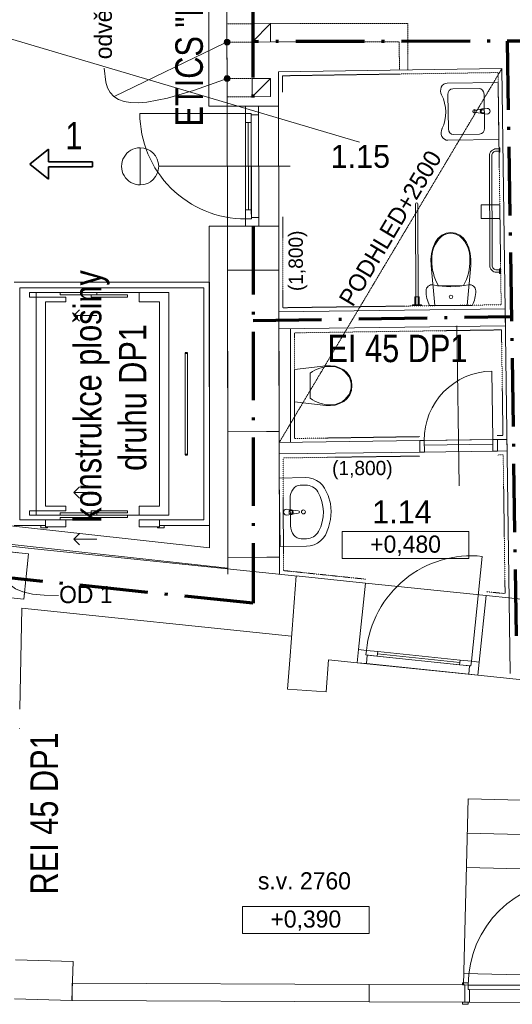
# Model space of a CAD drawing. Header units: millimetres. Extents: x -27888 to 5250, y -7344 to 20101.
# Tile 7 of 10: x -12793 to -8483, y 5223 to 13844. Entities that reach past the tile are written whole.
import ezdxf
from ezdxf.enums import TextEntityAlignment as Align

# ---------------------------------------------------------------- set-up
doc = ezdxf.new("R2010")
doc.units = ezdxf.units.MM
doc.header["$MEASUREMENT"] = 0
for name, pattern in [('ACAD_ISO10W100', [18.5, 12, -3, 0.5, -3]), ('Tečkovaná L', [5.15, 0.3, -4.85]), ('Čerchovaná S', [3.5, 1.5, -0.85, 0.3, -0.85]), ('Čárkovaná M', [4.5, 2.5, -2]), ('Čárkovaná S', [2.5, 1.5, -1])]:
    doc.linetypes.add(name, pattern=pattern)
for name, color, linetype, lineweight in [('5._1.NP (3)_2_2D prvky - obecné', 252, 'Continuous', 0), ('5._1.NP (3)_2_Anotace - SP', 252, 'Continuous', 0), ('5._1.NP (3)_2_Konstrukce - nosné', 252, 'Continuous', 0), ('5._1.NP (3)_2_Kresby a obrázky', 252, 'Continuous', 0), ('5._1.NP (3)_2_Nové_Interiér - nábytek', 252, 'Continuous', 0), ('5._1.NP (3)_2_Nové_Konstrukce - nenosné', 252, 'Continuous', 0), ('5._1.NP (3)_2_Nové_Konstrukce - nosné', 252, 'Continuous', 0), ('5._1.NP (3)_2_Nové_Kresby a obrázky', 252, 'Continuous', 0), ('5._1.NP (3)_2_Nové_Otvory – Dveře', 252, 'Continuous', 0), ('5._1.NP (3)_2_Nové_Otvory – Značky dveří', 252, 'Continuous', 0), ('5._1.NP (3)_2_Nové_VÝTAH VAR 1', 252, 'Continuous', 0), ('5._1.NP (3)_2_Otvory – Dveře', 252, 'Continuous', 0), ('5._1.NP (3)_2_Otvory – Okna', 252, 'Continuous', 0), ('5._1.NP (3)_2_Situace - terén', 252, 'Continuous', 0), ('5._1.NP (3)_2_Zóny', 252, 'Continuous', 0), ('Pož_text', 1, 'Continuous', 35), ('Pož_úseky', 5, 'ACAD_ISO10W100', 70)]:
    doc.layers.add(name, color=color, linetype=linetype, lineweight=lineweight)
doc.styles.add('GENEROVANÝ_STYL_2', font='txt')
doc.styles.add('PBŘ popis', font='arial.ttf', dxfattribs={"width": 0.8})

msp = doc.modelspace()

# ---------------------------------------------------------------- hatches: boundary and pattern name
at = {"layer": '5._1.NP (3)_2_Anotace - SP', "linetype": 'Continuous'}
msp.add_hatch(color=256, dxfattribs=at).paths.add_polyline_path([(-11003.9, 13328.1), (-11002, 13318.6), (-10996.6, 13310.4), (-10988.5, 13305), (-10978.9, 13303.1), (-10969.4, 13305), (-10961.3, 13310.4), (-10955.8, 13318.6), (-10953.9, 13328.1), (-10955.8, 13337.7), (-10961.3, 13345.8), (-10969.4, 13351.2), (-10978.9, 13353.1), (-10988.5, 13351.2), (-10996.6, 13345.8), (-11002, 13337.7)])
at = {"layer": '5._1.NP (3)_2_Kresby a obrázky', "linetype": 'Continuous'}
msp.add_hatch(color=256, dxfattribs=at).paths.add_polyline_path([(-11003.9, 13647.7), (-11002, 13638.1), (-10996.6, 13630), (-10988.5, 13624.6), (-10978.9, 13622.7), (-10969.3, 13624.6), (-10961.2, 13630), (-10955.8, 13638.1), (-10953.9, 13647.7), (-10955.8, 13657.3), (-10961.2, 13665.4), (-10969.3, 13670.8), (-10978.9, 13672.7), (-10988.5, 13670.8), (-10996.6, 13665.4), (-11002, 13657.3)])

# ---------------------------------------------------------------- linework, layer by layer
at = {"layer": '5._1.NP (3)_2_2D prvky - obecné', "linetype": 'Continuous'}
for p, q in [((-10970.7, 9084.1), (-10970.6, 9026.5)), ((-7320.9, 6983.9), (-8870.2, 7022)), ((-7328.2, 6684), (-8877.6, 6722.1)), ((-7335.6, 6384.1), (-8884.9, 6422.2)), ((-7358.4, 5454.4), (-8907.8, 5492.5))]:
    msp.add_line(p, q, dxfattribs=at)
at = {"layer": '5._1.NP (3)_2_2D prvky - obecné', "linetype": 'Continuous', "flags": 128}
msp.add_lwpolyline([(-8910.2, 5392.2), (-8870.2, 7022)], dxfattribs=at)
at = {"layer": '5._1.NP (3)_2_Anotace - SP', "linetype": 'Continuous'}
for p, q in [((-8862.5, 9361.9), (-9970.8, 9361.9)), ((-9970.8, 9361.9), (-9970.8, 9126.1)), ((-8862.5, 9126.1), (-8862.5, 9361.9)), ((-9970.8, 9126.1), (-8862.5, 9126.1)), ((-9735.3, 6079.6), (-10843.6, 6079.6)), ((-10843.6, 6079.6), (-10843.6, 5843.9)), ((-9735.3, 5843.9), (-9735.3, 6079.6)), ((-10843.6, 5843.9), (-9735.3, 5843.9))]:
    msp.add_line(p, q, dxfattribs=at)
at = {"layer": '5._1.NP (3)_2_Anotace - SP', "linetype": 'Continuous', "flags": 128}
for points in [[(-11002.3, 13319.3), (-11273.7, 13223), (-11499, 13157.3), (-11681.2, 13122.4), (-11757.1, 13116.6), (-11823.4, 13118.7), (-11880.5, 13128.5), (-11928.8, 13146.2), (-11968.5, 13171.8), (-12000.2, 13205.3), (-12024.2, 13246.8), (-12040.8, 13296.3), (-12053.7, 13419.4)], [(-12927.1, 9063.4), (-12924.6, 8996), (-12908.3, 8940.1), (-12877.2, 8894.8), (-12829.9, 8859.4), (-12765.2, 8833.1), (-12681.9, 8815.3), (-12578.8, 8805.1), (-12454.7, 8801.9)]]:
    msp.add_lwpolyline(points, dxfattribs=at)
at = {"layer": '5._1.NP (3)_2_Anotace - SP', "linetype": 'Continuous'}
msp.add_circle((-10978.9, 13328.1), 25, dxfattribs=at)
at = {"layer": '5._1.NP (3)_2_Konstrukce - nosné', "linetype": 'Continuous'}
for p, q in [((-10978, 13086.3), (-10818, 13086.6)), ((-10818, 13086.6), (-10703, 13086.8)), ((-10703, 13086.8), (-10528, 13087.1)), ((-10975.4, 11649.5), (-10875.4, 11649.7)), ((-10875.4, 11649.7), (-10825.4, 11649.7)), ((-10825.4, 11649.7), (-10525.4, 11650.3)), ((-10972.8, 10236.1), (-10632.8, 10236.8)), ((-10632.8, 10236.8), (-10522.8, 10237)), ((-10970.8, 9136.1), (-10630.8, 9136.8)), ((-10630.8, 9136.8), (-10520.8, 9137)), ((-9766.9, 8910), (-9827.1, 8328.1)), ((-8712.5, 8800.9), (-8772.7, 8219)), ((-9827.1, 8328.1), (-9838.9, 8213.7)), ((-8772.7, 8219), (-8784.6, 8104.6)), ((-12335.3, 5257.2), (-12334.6, 5407.2)), ((-9735.3, 5245.8), (-9734.6, 5395.8)), ((-8897, 5392.1), (-8919, 5392.2)), ((-8897.7, 5242.1), (-8897, 5392.1)), ((-8897.7, 5242.1), (-8919.7, 5242.2))]:
    msp.add_line(p, q, dxfattribs=at)
at = {"layer": '5._1.NP (3)_2_Konstrukce - nosné', "linetype": 'Continuous', "flags": 128}
for points in [[(-10979.5, 13899.2), (-10978, 13086.3)], [(-10528.6, 13387.1), (-8573.3, 13416.5)], [(-10528, 13087.1), (-10528.6, 13387.1)], [(-8573.3, 13416.5), (-8501.1, 8119.7)], [(-10975.4, 11649.5), (-10972.8, 10236.1)], [(-10522.8, 10237), (-10525.4, 11650.3)], [(-12718.1, 9218.1), (-14575.3, 9428.8)], [(-10358.6, 8972), (-12718.1, 9218.1)], [(-10970.8, 9136.1), (-10970.5, 8988.3)], [(-10520.5, 8989.1), (-10520.8, 9137)], [(-10375.3, 8973), (-10427.9, 8274.7)], [(-9766.9, 8910), (-10375.3, 8973)], [(-7138.8, 8638.1), (-8712.5, 8800.9)], [(-12791.2, 7806.4), (-12775.5, 8691.2)], [(-12775.5, 8691.2), (-10413.5, 8444.9)], [(-10427.9, 8274.7), (-10449.9, 7983.3)], [(-10110.9, 7957.8), (-10089.6, 8239.7)], [(-10089.6, 8239.7), (-9838.9, 8213.7)], [(-8784.6, 8104.6), (-7304.9, 7951.5)], [(-10110.9, 7957.8), (-10449.9, 7983.3)], [(-12794.2, 7636.4), (-12790.8, 7636.4)], [(-12326.4, 5597.1), (-12829.7, 5611.6)], [(-12336.1, 5257.2), (-12326.4, 5597.1)], [(-8897, 5392.1), (-9734.6, 5395.8)], [(-12839.5, 5271.7), (-12336.1, 5257.2)], [(-9735.3, 5245.8), (-8897.7, 5242.1)]]:
    msp.add_lwpolyline(points, dxfattribs=at)
msp.add_lwpolyline([(-13154.1, 8810.5), (-12756.3, 8769.5), (-12715.2, 9167.4), (-13113.1, 9208.4)], close=True, dxfattribs=at)
at = {"layer": '5._1.NP (3)_2_Konstrukce - nosné', "linetype": 'Tečkovaná L', "flags": 128}
msp.add_lwpolyline([(-13154.1, 8810.5), (-12756.3, 8769.5), (-12715.2, 9167.4), (-13113.1, 9208.4)], close=True, dxfattribs=at)
at = {"layer": '5._1.NP (3)_2_Kresby a obrázky', "linetype": 'Čárkovaná S'}
for p, q in [((-10759.2, 13808.2), (-10978.9, 13808.2)), ((-10600, 13810.2), (-9396.4, 13810.2)), ((-9396.4, 13810.2), (-9396.4, 13404.1)), ((-10759.2, 13647.7), (-10978.9, 13647.7)), ((-10598.7, 13650.9), (-9473.2, 13650.9)), ((-9473.2, 13650.9), (-9469.4, 13403)), ((-10759.2, 13328.1), (-10978.9, 13328.1)), ((-10759.2, 13167.6), (-10978.9, 13167.6))]:
    msp.add_line(p, q, dxfattribs=at)
at = {"layer": '5._1.NP (3)_2_Kresby a obrázky', "linetype": 'Continuous'}
msp.add_line((-11966.3, 13170), (-11001.4, 13636.8), dxfattribs=at)
msp.add_circle((-10978.9, 13647.7), 25, dxfattribs=at)
at = {"layer": '5._1.NP (3)_2_Nové_Interiér - nábytek', "linetype": 'Continuous'}
for p, q in [((-8606.7, 13293.8), (-9053.8, 13287.7)), ((-8599.9, 12793.9), (-8606.7, 13293.8)), ((-9003.4, 13238.4), (-8773.7, 13241.5)), ((-8725.5, 12892.2), (-8729.5, 13192.1)), ((-9042.1, 12887.9), (-9046.2, 13187.8)), ((-8727.5, 13055.7), (-8742.4, 13055.5)), ((-8742, 13028.3), (-8727.1, 13028.6)), ((-8727.1, 13028.6), (-8727.5, 13055.7)), ((-9047, 12787.8), (-8599.9, 12793.9)), ((-8768.2, 12841.6), (-8998, 12838.4)), ((-8597.4, 12692.8), (-8597.5, 12712.8)), ((-8594.9, 11632.8), (-8595, 11652.8)), ((-9019.7, 11514.9), (-9128.6, 11514.6)), ((-8910.7, 11515.1), (-9019.7, 11514.9)), ((-10252.6, 10639.5), (-10252.6, 10748.4)), ((-10252.6, 10530.5), (-10252.6, 10639.5)), ((-10337.8, 9768.4), (-10292, 9769.1)), ((-10427, 9651.1), (-10423.3, 9413.5)), ((-10435.4, 9545.7), (-10420.6, 9546)), ((-10435, 9518.5), (-10435.4, 9545.7)), ((-10420.1, 9518.8), (-10435, 9518.5)), ((-10330.6, 9298.9), (-10284.7, 9299.6))]:
    msp.add_line(p, q, dxfattribs=at)
at = {"layer": '5._1.NP (3)_2_Nové_Interiér - nábytek', "linetype": 'Continuous', "flags": 128}
for points in [[(-8702.1, 13017.5), (-8744.1, 13020.9, -0.12102), (-8753.6, 13024.1), (-8806.6, 13030, -0.882566), (-8806.9, 13052.2), (-8754.1, 13059.5, -0.12102), (-8744.6, 13062.9), (-8702.7, 13067.5, -1)], [(-8589.9, 11622.8), (-8590, 11662.8), (-8595, 11662.8), (-8595, 11652.8), (-8620, 11652.8, -0.414214), (-8660.1, 11692.7), (-8662.4, 12652.7, -0.414214), (-8622.4, 12692.8), (-8597.4, 12692.8), (-8597.4, 12682.8), (-8592.4, 12682.8), (-8592.5, 12722.8), (-8597.5, 12722.8), (-8597.5, 12712.8), (-8622.5, 12712.8, 0.414214), (-8682.4, 12652.6), (-8680.1, 11692.6, 0.414214), (-8619.9, 11632.8), (-8594.9, 11632.8), (-8594.9, 11622.8)], [(-9326.8, 11346.1), (-9306.8, 11346.1), (-9308.9, 12231.1, 1), (-9328.9, 12231.1)], [(-10459.7, 9506.8), (-10417.8, 9511.4, 0.12102), (-10408.4, 9514.8), (-10355.6, 9522.3, 0.882566), (-10355.9, 9544.5), (-10408.9, 9550.3, 0.12102), (-10418.5, 9553.4), (-10460.5, 9556.7, 1)]]:
    msp.add_lwpolyline(points, format="xyb", close=True, dxfattribs=at)
for points in [[(-8754.3, 12222.5), (-8591.3, 12222.8), (-8591, 12102.8), (-8754, 12102.5)], [(-9189.7, 11794.8), (-9177.5, 11844.6), (-9158.5, 11891.6), (-9133, 11928.9), (-9100.1, 11957.5), (-9061.8, 11975.5), (-9020.8, 11981.8), (-8979.7, 11975.7), (-8941.3, 11957.8), (-8908.2, 11929.4), (-8882.5, 11892.3), (-8863.4, 11845.4), (-8850.9, 11795.7), (-8845.3, 11744.3), (-8846.7, 11692.6), (-8878.3, 11342.2), (-9160.2, 11341.5), (-9193.4, 11691.8), (-9195.1, 11743.5)], [(-9206, 11341.4), (-9213.1, 11356.4), (-9219.4, 11371.9), (-9224.7, 11387.7), (-9229.1, 11403.8), (-9232.5, 11420.1), (-9235, 11436.5), (-9236.5, 11453.1), (-9237, 11469.8), (-9235.8, 11481.3), (-9232, 11492.3), (-9226, 11502.2), (-9217.8, 11510.5), (-9208.1, 11516.8), (-9197.2, 11520.9), (-9185.7, 11522.4), (-9174.2, 11521.4), (-9135.9, 11514.7), (-9097.3, 11510), (-9058.5, 11507.1), (-9019.6, 11506.2), (-8980.8, 11507.3), (-8942, 11510.3), (-8903.4, 11515.3), (-8865.2, 11522.1), (-8853.6, 11523.2), (-8842.1, 11521.7), (-8831.2, 11517.7), (-8821.4, 11511.4), (-8813.3, 11503.2), (-8807.2, 11493.3), (-8803.4, 11482.4), (-8802, 11470.8), (-8802.5, 11454.2), (-8803.9, 11437.6), (-8806.3, 11421.1), (-8809.7, 11404.8), (-8814, 11388.7), (-8819.2, 11372.8), (-8825.4, 11357.4), (-8832.5, 11342.3)], [(-9336.8, 11346.1), (-9336.9, 11416.1), (-9296.9, 11416.2), (-9296.8, 11346.2)], [(-9356.8, 11346), (-9276.8, 11346.2), (-9276.7, 11341.2), (-9356.7, 11341)], [(-10032.4, 10808.9), (-9993.3, 10796.5), (-9956.4, 10777.5), (-9927.2, 10751.9), (-9904.8, 10718.8), (-9890.7, 10680.5), (-9885.8, 10639.5), (-9890.7, 10598.4), (-9904.8, 10560.1), (-9927.2, 10527.1), (-9956.4, 10501.5), (-9993.3, 10482.5), (-10032.4, 10470), (-10072.7, 10464.6), (-10113.3, 10466.1), (-10388.5, 10498.5), (-10388.5, 10780.4), (-10113.3, 10812.8), (-10072.7, 10814.4)], [(-10512.8, 9230.9), (-10283.7, 9234.4), (-10250.1, 9237.8), (-10217.6, 9246.9), (-10187.3, 9261.4), (-10160.1, 9280.8), (-10137, 9304.5), (-10118.7, 9331.8), (-10089.8, 9397.5), (-10072.6, 9466.8), (-10067.5, 9537.8), (-10074.7, 9608.7), (-10094.1, 9677.4), (-10125, 9742.1), (-10144.2, 9768.8), (-10168, 9791.8), (-10195.7, 9810.4), (-10226.5, 9823.9), (-10259.2, 9832), (-10293, 9834.4), (-10522.1, 9830.8)]]:
    msp.add_lwpolyline(points, close=True, dxfattribs=at)
at = {"layer": '5._1.NP (3)_2_Nové_Interiér - nábytek', "linetype": 'Continuous'}
for centre, radius in [((-8813.2, 13041), 15), ((-10310.3, 9534.1), 17.5)]:
    msp.add_circle(centre, radius, dxfattribs=at)
for centre, radius, start, end in [((-8742.4, 13041.9), 21.1, 123.551, 238.00895), ((-8742.2, 13041.9), 13.6, 90.77998, 270.77998), ((-10420.3, 9532.4), 13.6, 270.88302, 90.88302), ((-10420.1, 9532.4), 21.1, 303.65405, 58.112)]:
    msp.add_arc(centre, radius, start, end, dxfattribs=at)
for centre, major_axis, ratio, start_param, end_param in [((-9052.9, 13221.4), (-0.9, 66.3), 0.869189, 0, 2.147669), ((-9001.8, 13187.3), (-0.7, 51.1), 0.869189, 0.021486, 1.549311), ((-8773.9, 13190.4), (-0.7, 51.1), 0.869189, 4.733875, 6.2617), ((-9323.8, 13034), (-4.1, 298), 0.869189, 4.18494, 5.236377), ((-9047.9, 12854.1), (-0.9, 66.3), 0.869189, 0.993924, 3.141593), ((-8997.7, 12889.6), (-0.7, 51.1), 0.869189, 1.592282, 3.120107), ((-8769.9, 12892.7), (-0.7, 51.1), 0.869189, 3.163078, 4.690903), ((-8930.8, 11754.3), (-0.6, 257.1), 0.999377, 0.725939, 1.626528), ((-9019.6, 11834.6), (-0.3, 138.6), 0.999377, 0.005861, 0.632505), ((-9021.2, 11834.6), (-0.3, 138.6), 0.999377, 5.650681, 6.277324), ((-9109.7, 11753.9), (-0.6, 257.1), 0.999377, 4.656662, 5.55725), ((-8762.1, 11730.4), (-1, 425.5), 0.999377, 1.547181, 2.100201), ((-9278.3, 11729.1), (-1, 425.5), 0.999377, 4.182987, 4.736007), ((-10083.8, 10381.4), (0, 425.3), 0.786027, 6.259569, 6.81259), ((-10064.7, 10550), (0, 256.9), 0.786027, 5.438328, 6.338917), ((-10001.5, 10638.7), (0, 138.5), 0.786027, 4.71825, 5.344893), ((-10001.5, 10640.3), (0, 138.5), 0.786027, 4.079884, 4.706528), ((-10083.8, 10897.6), (0, 425.3), 0.786027, 2.61219, 3.165211), ((-10064.7, 10728.9), (0, 256.9), 0.786027, 3.085865, 3.986454), ((-10336, 9652.4), (-1.8, 116.1), 0.783646, 0, 1.570796), ((-10290.2, 9653.2), (121.2, 1.9), 0.956522, 0.496975, 1.570796), ((-10517.4, 9530.9), (381.8, 5.9), 0.956522, 5.78621, 6.78016), ((-10332.3, 9415), (-1.8, 116.1), 0.783646, 1.570796, 3.141593), ((-10286.5, 9415.6), (121.2, 1.9), 0.956522, 4.712389, 5.78621)]:
    msp.add_ellipse(centre, major_axis=major_axis, ratio=ratio, start_param=start_param, end_param=end_param, dxfattribs=at)
msp.add_ellipse((-9019.4, 11416.8), major_axis=(15, 0), ratio=0.999724, dxfattribs=at)
at = {"layer": '5._1.NP (3)_2_Nové_Konstrukce - nenosné', "linetype": 'Continuous', "flags": 128}
for points in [[(-10976.1, 12036.3), (-10526.1, 12037.1)], [(-10976.1, 12036.3), (-10975.4, 11649.5)], [(-10525.4, 11650.3), (-10526.1, 12037.1)], [(-10972.8, 10236.1), (-10970.8, 9136.1)], [(-10520.8, 9137), (-10522.8, 10237)]]:
    msp.add_lwpolyline(points, dxfattribs=at)
at = {"layer": '5._1.NP (3)_2_Nové_Konstrukce - nosné', "linetype": 'Continuous'}
for p, q in [((-10797.9, 13086.6), (-11137.9, 13086)), ((-10797.9, 13086.6), (-10977.9, 13086.3)), ((-10796.1, 12036.6), (-11136.1, 12036)), ((-10796.1, 12036.6), (-10976.1, 12036.3)), ((-9291.7, 10058), (-9293.1, 10158)), ((-8611.8, 10067.3), (-8613.2, 10167.2))]:
    msp.add_line(p, q, dxfattribs=at)
at = {"layer": '5._1.NP (3)_2_Nové_Konstrukce - nosné', "linetype": 'Continuous', "flags": 128}
for points in [[(-11139.4, 13936.9), (-11137.9, 13086)], [(-10977.9, 13086.3), (-10979.4, 13937.2)], [(-11136.1, 12036), (-11131.1, 9220.6)], [(-10971, 9203), (-10976.1, 12036.3)], [(-8544.6, 11313.3), (-10524.7, 11286.3)], [(-8542.6, 11163.3), (-8544.6, 11313.3)], [(-10524.7, 11286.3), (-10524.4, 11136.3)], [(-10524.4, 11136.3), (-8542.6, 11163.3)], [(-10524.4, 11136.3), (-10522.6, 10141.2)], [(-10422.6, 10141.4), (-10424.4, 11136.5)], [(-9293.1, 10158), (-10522.6, 10141.2)], [(-10522.6, 10141.2), (-10522.4, 10041.2)], [(-8529, 10168.4), (-8613.2, 10167.2)], [(-8527.7, 10068.4), (-8529, 10168.4)], [(-10522.4, 10041.2), (-9291.7, 10058)], [(-8611.8, 10067.3), (-8527.7, 10068.4)], [(-11131.1, 9220.6), (-13405.2, 9470.2)], [(-13422.7, 9311.2), (-10970.6, 9042)]]:
    msp.add_lwpolyline(points, dxfattribs=at)
at = {"layer": '5._1.NP (3)_2_Nové_Kresby a obrázky', "linetype": 'Čerchovaná S', "flags": 128}
for points in [[(-10491.2, 12118.7), (-10489.8, 11321.8), (-8580.1, 11347.8), (-8607.8, 13380.9), (-10493.5, 13352.6), (-10493.2, 13208.3)], [(-8613.6, 10202.2), (-8564.5, 10202.9), (-8577.1, 11127.8), (-10389.4, 11102), (-10387.7, 10176.9), (-9293.6, 10193)], [(-9291.3, 10023), (-10487.4, 10006.7), (-10485.6, 9020.6), (-9763.2, 8944.8)], [(-8708.9, 8835.7), (-8545.7, 8818.8), (-8562.2, 10032.9), (-8611.3, 10032.3)]]:
    msp.add_lwpolyline(points, dxfattribs=at)
at = {"layer": '5._1.NP (3)_2_Nové_Otvory – Dveře', "linetype": 'Continuous'}
for p, q in [((-10817.9, 13023.6), (-11741.9, 13021.9)), ((-10797.9, 13086.6), (-11137.9, 13086)), ((-10978, 13086.3), (-10818, 13086.6)), ((-10976.1, 12036.3), (-10978, 13086.3)), ((-10797.9, 13086.6), (-10977.9, 13086.3)), ((-10703, 13086.8), (-10818, 13086.6)), ((-10818, 13086.6), (-10703, 13086.8)), ((-10818, 13086.6), (-10703, 13086.8)), ((-10818, 13086.6), (-10817.9, 13023.6)), ((-10817.9, 13023.6), (-10767.9, 13023.7)), ((-10817.9, 13023.6), (-10767.9, 13023.7)), ((-10817.8, 12943.6), (-10817.9, 13023.6)), ((-10767.9, 13023.7), (-10767.9, 13011.7)), ((-10767.9, 13023.7), (-10767.8, 12943.7)), ((-10703, 13086.8), (-10528, 13087.1)), ((-10702.9, 13011.8), (-10703, 13086.8)), ((-10526.1, 12037.1), (-10528, 13087.1)), ((-10767.8, 12943.7), (-10817.8, 12943.6)), ((-10791.4, 12179.6), (-10792.8, 12943.6)), ((-10767.9, 13011.7), (-10702.9, 13011.8)), ((-10766.2, 12111.7), (-10767.9, 13011.7)), ((-10702.9, 13011.8), (-10701.2, 12111.8)), ((-10816.4, 12179.6), (-10766.4, 12179.7)), ((-10816.2, 12099.6), (-10816.4, 12179.6)), ((-10766.4, 12179.7), (-10766.2, 12099.7)), ((-10766.2, 12099.7), (-10816.2, 12099.6)), ((-10766.2, 12099.7), (-10816.2, 12099.6)), ((-10816.2, 12099.6), (-10816.1, 12036.6)), ((-10701.2, 12111.8), (-10766.2, 12111.7)), ((-10766.2, 12111.7), (-10766.2, 12099.7)), ((-10701.1, 12036.8), (-10701.2, 12111.8)), ((-10796.1, 12036.6), (-11136.1, 12036)), ((-10976.1, 12036.3), (-10816.1, 12036.6)), ((-10796.1, 12036.6), (-10976.1, 12036.3)), ((-10816.1, 12036.6), (-10701.1, 12036.8)), ((-10816.1, 12036.6), (-10701.1, 12036.8)), ((-10816.1, 12036.6), (-10701.1, 12036.8)), ((-10701.1, 12036.8), (-10526.1, 12037.1)), ((-8653.2, 10166.7), (-8661.3, 10766.6)), ((-9293.1, 10158), (-8613.2, 10167.2)), ((-9253.1, 10158.5), (-9293.1, 10158)), ((-9293.1, 10158), (-9291.7, 10058)), ((-9291.7, 10058), (-9293.1, 10158)), ((-9291.7, 10058), (-9293.1, 10158)), ((-9253.1, 10158.5), (-8653.2, 10166.7)), ((-9251.7, 10058.5), (-9253.1, 10158.5)), ((-9252.6, 10118.5), (-9253.1, 10158.5)), ((-8652.6, 10126.7), (-9252.6, 10118.5)), ((-8613.2, 10167.2), (-8653.2, 10166.7)), ((-8653.2, 10166.7), (-8651.8, 10066.7)), ((-8653.2, 10166.7), (-8652.6, 10126.7)), ((-8611.8, 10067.3), (-8613.2, 10167.2)), ((-8611.8, 10067.3), (-8613.2, 10167.2)), ((-8611.8, 10067.3), (-8613.2, 10167.2)), ((-9291.7, 10058), (-8611.8, 10067.3)), ((-9291.7, 10058), (-9251.7, 10058.5)), ((-8651.8, 10066.7), (-8611.8, 10067.3))]:
    msp.add_line(p, q, dxfattribs=at)
at = {"layer": '5._1.NP (3)_2_Nové_Otvory – Dveře', "linetype": 'Continuous', "flags": 128}
for points in [[(-10816.4, 12179.6), (-10817.8, 12943.6), (-10792.8, 12943.6), (-10791.4, 12179.6)], [(-10791.4, 12179.6), (-10792.8, 12943.6), (-10767.8, 12943.7), (-10766.4, 12179.7)]]:
    msp.add_lwpolyline(points, close=True, dxfattribs=at)
at = {"layer": '5._1.NP (3)_2_Nové_Otvory – Dveře', "linetype": 'Continuous'}
for centre, radius, start, end in [((-10817.9, 13023.6), 924, 180.105, 270.105), ((-8653.2, 10166.7), 600, 90.77998, 180.77998)]:
    msp.add_arc(centre, radius, start, end, dxfattribs=at)
at = {"layer": '5._1.NP (3)_2_Nové_Otvory – Značky dveří', "linetype": 'Continuous'}
for p, q in [((-11739.3, 12397.4), (-11739.9, 12722.4)), ((-11577.1, 12560.2), (-10427.1, 12562.3)), ((-8966.7, 11162.5), (-8947.7, 9762.7))]:
    msp.add_line(p, q, dxfattribs=at)
at = {"layer": '5._1.NP (3)_2_Nové_Otvory – Značky dveří', "linetype": 'Continuous', "flags": 128}
msp.add_lwpolyline([(-11739.9, 12722.4, 1), (-11739.3, 12397.4, 1)], format="xyb", close=True, dxfattribs=at)
at = {"layer": '5._1.NP (3)_2_Nové_VÝTAH VAR 1', "linetype": 'Čárkovaná M'}
msp.add_line((-10522.6, 10141.2), (-8573.3, 13416.5), dxfattribs=at)
at = {"layer": '5._1.NP (3)_2_Nové_VÝTAH VAR 1', "linetype": 'Continuous'}
for p, q in [((-11131.4, 11544.7), (-12842.4, 11544.7)), ((-12792.4, 11494.7), (-11181.4, 11494.7)), ((-12792.4, 9464.7), (-12792.4, 11494.7)), ((-11181.4, 11494.7), (-11181.4, 9464.7)), ((-11131.4, 9414.7), (-11131.4, 11544.7)), ((-12648.7, 11454.7), (-12708.7, 11454.7)), ((-12708.7, 11454.7), (-12708.7, 11414.7)), ((-12388.7, 11454.7), (-12708.7, 11454.7)), ((-12708.7, 11414.7), (-12388.7, 11414.7)), ((-12648.7, 9504.7), (-12648.7, 11454.7)), ((-12388.7, 11454.7), (-11748.7, 11454.7)), ((-12388.7, 11414.7), (-12388.7, 11374.7)), ((-11748.7, 11374.7), (-11748.7, 11454.7)), ((-11748.7, 11454.7), (-11488.7, 11454.7)), ((-11488.7, 9504.7), (-11488.7, 11454.7)), ((-12388.7, 11374.7), (-12568.7, 11374.7)), ((-12568.7, 11374.7), (-12568.7, 9584.7)), ((-12318.7, 11254.7), (-12268.7, 11304.7)), ((-11568.7, 11374.7), (-11748.7, 11374.7)), ((-11568.7, 11374.7), (-11568.7, 9584.7)), ((-12118.7, 11254.7), (-12318.7, 11254.7)), ((-12318.7, 11254.7), (-12268.7, 11204.7)), ((-11345.1, 10929.7), (-11325.1, 10929.7)), ((-11345.1, 10926.3), (-11345.1, 10033)), ((-11345.1, 10919.7), (-11325.1, 10919.7)), ((-11335.1, 10929.7), (-11335.1, 10923)), ((-11325.1, 10926.3), (-11325.1, 10033)), ((-11345.1, 10039.7), (-11325.1, 10039.7)), ((-11345.1, 10029.7), (-11325.1, 10029.7)), ((-11335.1, 10029.7), (-11335.1, 10036.3)), ((-12318.7, 9704.7), (-12268.7, 9754.7)), ((-12118.7, 9704.7), (-12318.7, 9704.7)), ((-12318.7, 9704.7), (-12268.7, 9654.7)), ((-12388.7, 9584.7), (-12568.7, 9584.7)), ((-12388.7, 9544.7), (-12388.7, 9584.7)), ((-11568.7, 9584.7), (-11748.7, 9584.7)), ((-11748.7, 9584.7), (-11748.7, 9504.7)), ((-12708.7, 9504.7), (-12708.7, 9544.7)), ((-12708.7, 9544.7), (-12388.7, 9544.7)), ((-12648.7, 9504.7), (-12708.7, 9504.7)), ((-12388.7, 9504.7), (-12708.7, 9504.7)), ((-12388.7, 9504.7), (-11748.7, 9504.7)), ((-11748.7, 9504.7), (-11488.7, 9504.7)), ((-12842.4, 9414.7), (-12568.7, 9414.7)), ((-12568.7, 9464.7), (-12792.4, 9464.7)), ((-12568.7, 9414.7), (-12568.7, 9464.7)), ((-11181.4, 9464.7), (-11568.7, 9464.7)), ((-11568.7, 9464.7), (-11568.7, 9414.7)), ((-11568.7, 9414.7), (-11131.4, 9414.7)), ((-12318.7, 9294.7), (-12268.7, 9344.7)), ((-12118.7, 9294.7), (-12318.7, 9294.7)), ((-12318.7, 9294.7), (-12268.7, 9244.7))]:
    msp.add_line(p, q, dxfattribs=at)
at = {"layer": '5._1.NP (3)_2_Nové_VÝTAH VAR 1', "linetype": 'Continuous', "flags": 128}
for points in [[(-12648.7, 9504.7), (-11488.7, 9504.7), (-11488.7, 11454.7), (-12648.7, 11454.7)], [(-12438.7, 11454.7), (-12118.7, 11454.7), (-12118.7, 11434.7), (-12438.7, 11434.7)], [(-12168.7, 11434.7), (-11848.7, 11434.7), (-11848.7, 11414.7), (-12168.7, 11414.7)], [(-12438.7, 9504.7), (-12118.7, 9504.7), (-12118.7, 9524.7), (-12438.7, 9524.7)], [(-12438.7, 9464.7), (-12118.7, 9464.7), (-12118.7, 9484.7), (-12438.7, 9484.7)], [(-12168.7, 9524.7), (-11848.7, 9524.7), (-11848.7, 9544.7), (-12168.7, 9544.7)], [(-12168.7, 9484.7), (-11848.7, 9484.7), (-11848.7, 9504.7), (-12168.7, 9504.7)], [(-12568.7, 9404.7), (-12568.7, 9414.7), (-12608.7, 9414.7), (-12608.7, 9394.7), (-12548.7, 9394.7), (-12548.7, 9404.7)], [(-12568.7, 9464.7), (-12568.7, 9404.7), (-12388.7, 9404.7), (-12388.7, 9464.7)], [(-11568.7, 9464.7), (-11748.7, 9464.7), (-11748.7, 9404.7), (-11568.7, 9404.7)], [(-11568.7, 9404.7), (-11568.7, 9414.7), (-11528.7, 9414.7), (-11528.7, 9394.7), (-11588.7, 9394.7), (-11588.7, 9404.7)]]:
    msp.add_lwpolyline(points, close=True, dxfattribs=at)
at = {"layer": '5._1.NP (3)_2_Otvory – Dveře', "linetype": 'Continuous'}
for p, q in [((-8840.4, 8226), (-8745.2, 9145.1)), ((-9766.9, 8910), (-9827.1, 8328.1)), ((-9766.9, 8910), (-8712.5, 8800.9)), ((-8712.5, 8800.9), (-8772.7, 8219)), ((-9827.1, 8328.1), (-9838.9, 8213.7)), ((-9827.1, 8328.1), (-9838.9, 8213.7)), ((-9827.1, 8328.1), (-9838.9, 8213.7)), ((-9759.4, 8321.1), (-9827.1, 8328.1)), ((-9763.6, 8281.4), (-9759.4, 8321.1)), ((-9763.6, 8281.4), (-9759.4, 8321.1)), ((-9751.6, 8280.1), (-9763.6, 8281.4)), ((-9664.1, 8271.1), (-9763.6, 8281.4)), ((-9759.4, 8321.1), (-9660, 8310.8)), ((-9759.3, 8205.5), (-9751.6, 8280.1)), ((-9751.6, 8280.1), (-8856.4, 8187.5)), ((-9660, 8310.8), (-9664.1, 8271.1)), ((-9662, 8291), (-8941.9, 8216.4)), ((-9838.9, 8213.7), (-8784.6, 8104.6)), ((-9838.9, 8213.7), (-9759.3, 8205.5)), ((-8864.1, 8112.9), (-9759.3, 8205.5)), ((-8943.9, 8196.5), (-8939.8, 8236.3)), ((-8844.5, 8186.2), (-8943.9, 8196.5)), ((-8939.8, 8236.3), (-8840.4, 8226)), ((-8840.4, 8226), (-8844.5, 8186.2)), ((-8840.4, 8226), (-8844.5, 8186.2)), ((-8772.7, 8219), (-8840.4, 8226)), ((-8784.6, 8104.6), (-8772.7, 8219)), ((-8772.7, 8219), (-8784.6, 8104.6)), ((-8772.7, 8219), (-8784.6, 8104.6)), ((-8856.4, 8187.5), (-8864.1, 8112.9)), ((-8864.1, 8112.9), (-8784.6, 8104.6)), ((-8844.5, 8186.2), (-8856.4, 8187.5)), ((-8869, 5411), (-8919, 5411.2)), ((-8919, 5411.2), (-8919, 5392.2)), ((-8919, 5392.2), (-8869, 5392)), ((-8897, 5392.1), (-8919, 5392.2)), ((-8897, 5392.1), (-8919, 5392.2)), ((-8897, 5392.1), (-8897.7, 5242.1)), ((-8897.7, 5242.1), (-8897, 5392.1)), ((-8897.7, 5242.1), (-8897, 5392.1)), ((-8897, 5392.1), (-7917.1, 5387.8)), ((-8869, 5392), (-8897, 5392.1)), ((-8869.2, 5352), (-8869, 5392)), ((-8869.2, 5352), (-8869, 5392)), ((-8857.2, 5351.9), (-8869.2, 5352)), ((-7945.2, 5347.9), (-8869.2, 5352)), ((-8869, 5392), (-8869, 5411)), ((-8869, 5392), (-7945.1, 5387.9)), ((-8857.7, 5241.9), (-8857.2, 5351.9)), ((-8919.7, 5242.2), (-8919.8, 5223.2)), ((-8919.8, 5223.2), (-8869.8, 5223)), ((-8869.7, 5242), (-8919.7, 5242.2)), ((-8897.7, 5242.1), (-8919.7, 5242.2)), ((-8897.7, 5242.1), (-8919.7, 5242.2)), ((-8897.7, 5242.1), (-7917.7, 5237.8)), ((-8897.7, 5242.1), (-8857.7, 5241.9)), ((-8869.8, 5223), (-8869.7, 5242))]:
    msp.add_line(p, q, dxfattribs=at)
at = {"layer": '5._1.NP (3)_2_Otvory – Dveře', "linetype": 'Continuous', "flags": 128}
for points in [[(-9662, 8291), (-8941.9, 8216.4), (-8943.9, 8196.5), (-9664.1, 8271.1)], [(-9660, 8310.8), (-8939.8, 8236.3), (-8941.9, 8216.4), (-9662, 8291)]]:
    msp.add_lwpolyline(points, close=True, dxfattribs=at)
at = {"layer": '5._1.NP (3)_2_Otvory – Dveře', "linetype": 'Continuous'}
for centre, start, end in [((-8840.4, 8226), 84.09208, 174.09208), ((-7945.1, 5387.9), 89.7489, 179.7489)]:
    msp.add_arc(centre, 924, start, end, dxfattribs=at)
at = {"layer": '5._1.NP (3)_2_Otvory – Okna', "linetype": 'Continuous'}
for p, q in [((-12335.3, 5257.2), (-12334.6, 5407.2)), ((-9734.6, 5395.8), (-12334.6, 5407.2)), ((-9735.3, 5245.8), (-9734.6, 5395.8)), ((-9735.3, 5245.8), (-12335.3, 5257.2))]:
    msp.add_line(p, q, dxfattribs=at)
at = {"layer": '5._1.NP (3)_2_Situace - terén', "linetype": 'Continuous', "flags": 128}
for points in [[(-10759.2, 13647.7), (-10759.2, 13808.2), (-10600, 13810.2)], [(-10759.2, 13647.7), (-10598.7, 13650.9), (-10600, 13810.2)], [(-10759.2, 13167.6), (-10759.2, 13328.1), (-10600, 13330.1)], [(-10759.2, 13167.6), (-10598.7, 13170.8), (-10600, 13330.1)]]:
    msp.add_lwpolyline(points, close=True, dxfattribs=at)
at = {"layer": 'Pož_text', "lineweight": 15, "ltscale": 50}
msp.add_line((-12996.2, 13713.4), (-9818.6, 12769.9), dxfattribs=at)
at = {"layer": 'Pož_text', "ltscale": 75}
for p, q in [((-12705.9, 12577.7), (-12540.6, 12708.9)), ((-12540.6, 12708.9), (-12540.6, 12598.8)), ((-12540.6, 12598.8), (-12156.5, 12598.8)), ((-12156.5, 12598.8), (-12156.5, 12556.5)), ((-12705.9, 12577.7), (-12540.6, 12446.5)), ((-12540.6, 12556.5), (-12156.5, 12556.5)), ((-12540.6, 12556.5), (-12540.6, 12446.5))]:
    msp.add_line(p, q, dxfattribs=at)
at = {"layer": 'Pož_úseky', "ltscale": 50}
for p, q in [((-10754.6, 13937.6), (-10753, 13086.7)), ((-6077.2, 13659.8), (-10754.1, 13651.2)), ((-8526.3, 13655.3), (-8448.3, 8448.5)), ((-10751.1, 12036.7), (-10751.1, 8734.1)), ((-10751.1, 11210.1), (-8490.2, 11243.9)), ((-10751.1, 8734.1), (-17207.6, 9406.1))]:
    msp.add_line(p, q, dxfattribs=at)

# ---------------------------------------------------------------- texts
at = {"layer": '5._1.NP (3)_2_Anotace - SP', "linetype": 'Continuous', "style": 'GENEROVANÝ_STYL_2'}
for s, insert, char_height, attachment_point, rotation in [('\\A1; odvětrávání P +2,905', (-12047.7, 14425.4), 150, 5, 90), ('\\A1;PODHLED+2500', (-9943, 11359.9), 150, 4, 59.18096), ('\\A1;(1,800)', (-10359, 11732.5), 125, 5, 90)]:
    msp.add_mtext(s, dxfattribs=dict(at, insert=insert, char_height=char_height, attachment_point=attachment_point, rotation=rotation))
at = {"layer": '5._1.NP (3)_2_Anotace - SP', "linetype": 'Continuous', "attachment_point": 5, "style": 'GENEROVANÝ_STYL_2'}
for s, insert, char_height in [('\\A1;(1,800)', (-9794.6, 9899.9), 125), ('\\A1;+0,480', (-9416.6, 9238), 150), ('\\A1;OD 1', (-12214.7, 8809.3), 150), ('\\A1;s.v. 2760', (-10301.6, 6303.1), 150), ('\\A1;+0,390', (-10289.5, 5955.7), 150)]:
    msp.add_mtext(s, dxfattribs=dict(at, insert=insert, char_height=char_height))
at = {"layer": '5._1.NP (3)_2_Zóny', "linetype": 'Continuous', "char_height": 200, "attachment_point": 2, "style": 'GENEROVANÝ_STYL_2'}
for s, insert in [('\\A1;\\pt0;1.15', (-9812.6, 12746.6)), ('\\A1;\\pt0;1.14', (-9448.2, 9634.1))]:
    msp.add_mtext(s, dxfattribs=dict(at, insert=insert))
at = {"layer": 'Pož_text', "ltscale": 75, "style": 'PBŘ popis', "width": 0.8}
for s, height, p in [('ETICS "B"', 240.62, (-11311, 13526.6)), ('konstrukce plošiny', 240.625, (-12170, 10544.7)), ('druhu DP1', 240.62, (-11810.1, 10536)), ('REI 45 DP1', 240.62, (-12577.8, 6894.3))]:
    msp.add_text(s, height=height, rotation=90, dxfattribs=at).set_placement(p, align=Align.MIDDLE)
for s, height, p in [('1', 240.6, (-12318.8, 12828.8)), ('EI 45 DP1', 240.62, (-9487.2, 10963.9))]:
    msp.add_text(s, height=height, dxfattribs=at).set_placement(p, align=Align.MIDDLE)

doc.saveas('drawing.dxf')
